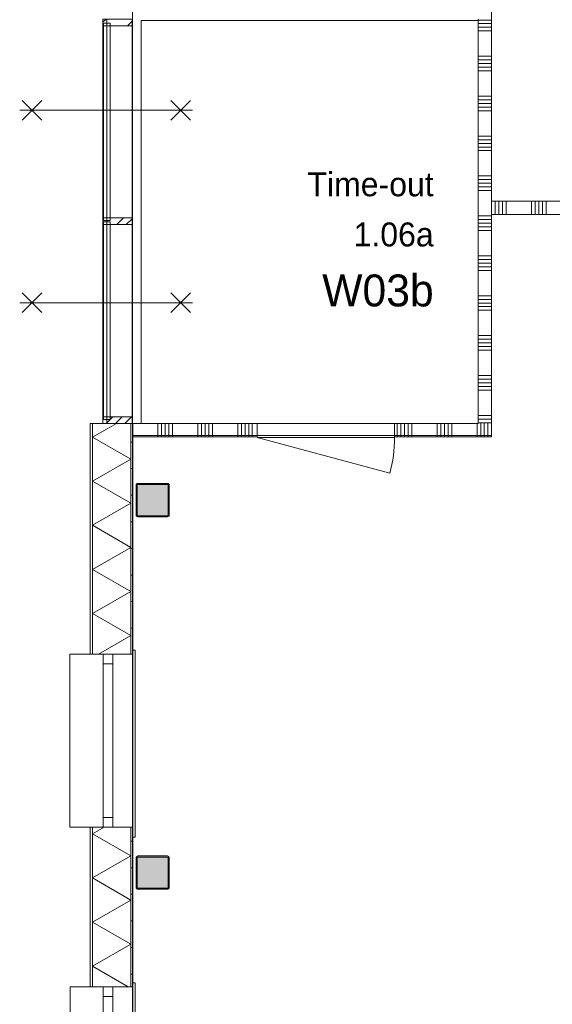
# Model space of a CAD drawing. Header units: millimetres. Extents: x -850 to 154668, y -25041 to 71030.
# Tile 75 of 211: x -850 to 3157, y 35173 to 42575. Entities that reach past the tile are written whole.
import ezdxf
from ezdxf.enums import TextEntityAlignment as Align

# ---------------------------------------------------------------- set-up
doc = ezdxf.new("R2010")
doc.units = ezdxf.units.MM
doc.header["$MEASUREMENT"] = 0
doc.linetypes.add('B0703', pattern=[468.700004, 312.5, -156.200004])
doc.linetypes.add('Wipeout_Contour', pattern=[1000, 0, -1000])
for name, color, linetype in [('New_21 Buitenwanden', 7, 'Continuous'), ('New_21 Buitenwanden Doorsnede-arcering', 7, 'Continuous'), ('New_21 Buitenwanden Laagscheidingslijnen', 7, 'Continuous'), ('New_21 Buitenwanden Ramen', 7, 'Continuous'), ('New_21 Vliesgevels', 7, 'Continuous'), ('New_21 Vliesgevels Afdek-arcering', 7, 'Continuous'), ('New_21 Vliesgevels Doorsnede-arcering', 7, 'Continuous'), ('New_22 NC Binnenwanden', 7, 'Continuous'), ('New_22 NC Binnenwanden Deuren', 7, 'Continuous'), ('New_22 NC Binnenwanden Doorsnede-arcering', 7, 'Continuous'), ('New_22 NC Binnenwanden Laagscheidingslijnen', 7, 'Continuous'), ('New_23 Vloeren', 7, 'Continuous'), ('New_Z Ruimtefuncties', 7, 'Continuous'), ('New_Z Ruimtefuncties Zone omranding', 7, 'Continuous'), ('New_Z Ruimtefuncties Zone tekst', 7, 'Continuous'), ('S-COLS-____-OTLN.RVT S', 7, 'Continuous'), ('S-COLS-____-OTLN.RVT S 2D arcering', 7, 'Continuous')]:
    doc.layers.add(name, color=color, linetype=linetype)
doc.styles.add('GENERATED_STYLE_1', font='txt')
doc.styles.add('GENERATED_STYLE_2', font='txt')
pattern_1 = [(45, (0, 0), (-176.7767, 176.7767), []), (45, (-35.36, 35.36), (-176.7767, 176.7767), []), (45, (-70.7, 70.7), (-176.7767, 176.7767), [])]
pattern_2 = [(1e-14, (0, 0), (0, 200), [])]

# ---------------------------------------------------------------- blocks, each defined once
blk = doc.blocks.new('Slab_3_2', base_point=(0, 51154.6))
at = {"layer": 'New_23 Vloeren', "color": 1, "linetype": 'Continuous', "lineweight": 0, "flags": 128}
blk.add_lwpolyline([(2, 17060), (-0.3, 51154.6), (0, 51154.6), (0, 66760), (25600, 66760), (25600, 49879.9), (31400.4, 49880)], dxfattribs=at)
blk = doc.blocks.new('Curtain Wall_103_2')
at = {"layer": 'New_21 Vliesgevels', "color": 1, "linetype": 'Continuous', "lineweight": 0}
for p, q in [((-4, 42580), (-224, 42580)), ((-4, 39540), (-224, 39540))]:
    blk.add_line(p, q, dxfattribs=at)
at = {"layer": 'New_21 Vliesgevels', "color": 9, "linetype": 'B0703', "lineweight": 0, "flags": 128}
for points in [[(-224, 42580), (-224, 42530)], [(-4, 42580), (-224, 42580)], [(-4, 42530), (-4, 42580)], [(-224, 42530), (-219, 42530)], [(-219, 42550), (-169, 42550)], [(-219, 42530), (-219, 42550)], [(-169, 42550), (-169, 42530)], [(-169, 42530), (-4, 42530)], [(-219, 41085), (-224, 41085)], [(-224, 41085), (-224, 41035)], [(-219, 41065), (-219, 41085)], [(-4, 41085), (-169, 41085)], [(-169, 41085), (-169, 41065)], [(-4, 41035), (-4, 41085)], [(-224, 41035), (-219, 41035)], [(-169, 41065), (-219, 41065)], [(-219, 41035), (-219, 41055)], [(-219, 41055), (-169, 41055)], [(-169, 41055), (-169, 41035)], [(-169, 41035), (-4, 41035)], [(-219, 39590), (-224, 39590)], [(-224, 39590), (-224, 39540)], [(-224, 39540), (-4, 39540)], [(-219, 39570), (-219, 39590)], [(-169, 39570), (-219, 39570)], [(-4, 39590), (-169, 39590)], [(-169, 39590), (-169, 39570)], [(-4, 39540), (-4, 39590)]]:
    blk.add_lwpolyline(points, dxfattribs=at)
at = {"color": 254, "linetype": 'Wipeout_Contour', "lineweight": 0, "ltscale": 167230.683789}
blk.add_wipeout([(-169, 41085), (-4, 41085), (-4, 42530), (-169, 42530)], dxfattribs=at).dxf.layer = 'New_21 Vliesgevels Afdek-arcering'
at = {"color": 254, "linetype": 'Wipeout_Contour', "lineweight": 0, "ltscale": 161250.709167}
blk.add_wipeout([(-169, 39590), (-4, 39590), (-4, 41035), (-169, 41035)], dxfattribs=at).dxf.layer = 'New_21 Vliesgevels Afdek-arcering'
at = {"layer": 'New_21 Vliesgevels', "color": 1, "linetype": 'Continuous', "lineweight": 0}
for p, q in [((-4, 42580), (-4, 42530)), ((-4, 41085), (-4, 41035)), ((-4, 39590), (-4, 39540))]:
    blk.add_line(p, q, dxfattribs=at)
at = {"layer": 'New_21 Vliesgevels', "color": 1, "linetype": 'Continuous', "lineweight": 0, "flags": 128}
for points in [[(-4, 41085), (-4, 42530)], [(-4, 39590), (-4, 41035)]]:
    blk.add_lwpolyline(points, dxfattribs=at)
at = {"color": 254, "linetype": 'Wipeout_Contour', "lineweight": 0, "ltscale": 167231.831006}
blk.add_wipeout([(-169, 41085), (-169, 42530), (-219, 42530), (-219, 41085)], dxfattribs=at).dxf.layer = 'New_21 Vliesgevels Afdek-arcering'
at = {"color": 254, "linetype": 'Wipeout_Contour', "lineweight": 0, "ltscale": 161251.898959}
blk.add_wipeout([(-169, 39590), (-169, 41035), (-219, 41035), (-219, 39590)], dxfattribs=at).dxf.layer = 'New_21 Vliesgevels Afdek-arcering'
at = {"layer": 'New_21 Vliesgevels', "color": 1, "linetype": 'Continuous', "lineweight": 0}
for p, q in [((-169, 42550), (-169, 42530)), ((-4, 42530), (-169, 42530)), ((-169, 41085), (-169, 41065)), ((-4, 41085), (-169, 41085)), ((-169, 41055), (-169, 41035)), ((-4, 41035), (-169, 41035)), ((-169, 39590), (-169, 39570)), ((-4, 39590), (-169, 39590))]:
    blk.add_line(p, q, dxfattribs=at)
at = {"layer": 'New_21 Vliesgevels', "color": 1, "linetype": 'Continuous', "lineweight": 0, "flags": 128}
for points in [[(-169, 42530), (-169, 41085)], [(-169, 41035), (-169, 39590)]]:
    blk.add_lwpolyline(points, dxfattribs=at)
at = {"color": 254, "linetype": 'Wipeout_Contour', "lineweight": 0, "ltscale": 167232.348183}
blk.add_wipeout([(-219, 42530), (-224, 42530), (-224, 41085), (-219, 41085)], dxfattribs=at).dxf.layer = 'New_21 Vliesgevels Afdek-arcering'
at = {"color": 254, "linetype": 'Wipeout_Contour', "lineweight": 0, "ltscale": 161252.435329}
blk.add_wipeout([(-219, 41035), (-224, 41035), (-224, 39590), (-219, 39590)], dxfattribs=at).dxf.layer = 'New_21 Vliesgevels Afdek-arcering'
at = {"layer": 'New_21 Vliesgevels Doorsnede-arcering', "linetype": 'Continuous', "lineweight": 0, "true_color": 0x000000}
h = blk.add_hatch(dxfattribs=at)
h.set_pattern_fill('505_Aluminium_0002', color=18, style=0, pattern_type=2)
h.set_pattern_definition(pattern_1)
h.paths.add_polyline_path([(-169, 42550), (-169, 42530), (-4, 42530), (-4, 42580), (-224, 42580), (-224, 42530), (-219, 42530), (-219, 42550)])
h = blk.add_hatch(dxfattribs=at)
h.set_pattern_fill('505_Aluminium_0002', color=18, style=0, pattern_type=2)
h.set_pattern_definition(pattern_1)
h.paths.add_polyline_path([(-169, 41055), (-169, 41035), (-4, 41035), (-4, 41085), (-169, 41085), (-169, 41065), (-219, 41065), (-219, 41085), (-224, 41085), (-224, 41035), (-219, 41035), (-219, 41055)])
h = blk.add_hatch(dxfattribs=at)
h.set_pattern_fill('505_Aluminium_0002', color=18, style=0, pattern_type=2)
h.set_pattern_definition(pattern_1)
h.paths.add_polyline_path([(-169, 39570), (-219, 39570), (-219, 39590), (-224, 39590), (-224, 39540), (-4, 39540), (-4, 39590), (-169, 39590)])
at = {"layer": 'New_21 Vliesgevels', "color": 1, "linetype": 'Continuous', "lineweight": 0}
for p, q in [((-224, 42580), (-224, 42530)), ((-194, 42580), (-194, 41060)), ((-219, 42530), (-224, 42530)), ((-219, 42550), (-219, 42530)), ((-169, 42550), (-219, 42550)), ((-224, 41085), (-224, 41035)), ((-219, 41085), (-224, 41085)), ((-219, 41085), (-219, 41065)), ((-219, 41035), (-224, 41035)), ((-169, 41065), (-219, 41065)), ((-219, 41055), (-219, 41035)), ((-169, 41055), (-219, 41055)), ((-194, 41060), (-194, 39540)), ((-224, 39590), (-224, 39540)), ((-219, 39590), (-224, 39590)), ((-219, 39590), (-219, 39570)), ((-169, 39570), (-219, 39570))]:
    blk.add_line(p, q, dxfattribs=at)
at = {"layer": 'New_21 Vliesgevels', "color": 1, "linetype": 'Continuous', "lineweight": 0, "flags": 128}
for points in [[(-224, 41085), (-224, 42530)], [(-169, 42530), (-219, 42530)], [(-219, 42530), (-219, 41085)], [(-194, 42550), (-194, 42530)], [(-219, 41085), (-169, 41085)], [(-194, 41085), (-194, 41065)], [(-224, 39590), (-224, 41035)], [(-169, 41035), (-219, 41035)], [(-219, 41035), (-219, 39590)], [(-194, 41055), (-194, 41035)], [(-219, 39590), (-169, 39590)], [(-194, 39590), (-194, 39570)]]:
    blk.add_lwpolyline(points, dxfattribs=at)
blk = doc.blocks.new('*X824')
at = {"layer": 'New_21 Buitenwanden Doorsnede-arcering', "linetype": 'Continuous', "lineweight": 0, "true_color": 0xe9ebeb}
for points in [[(-302.2, 39450), (-302.1, 39450), (-302.1, 39534.3), (-302.2, 39534.4)], [(-302.2, 39150), (-302.1, 39150), (-302.1, 39300), (-302.2, 39300)], [(-302.2, 38850), (-302.1, 38850), (-302.1, 39000), (-302.2, 39000)], [(-302.2, 38550), (-302.1, 38550), (-302.1, 38700), (-302.2, 38700)], [(-302.2, 38250), (-302.1, 38250), (-302.1, 38400), (-302.2, 38400)], [(-302.2, 37950), (-302.1, 37950), (-302.1, 38100), (-302.2, 38100)]]:
    blk.add_hatch(color=254, dxfattribs=at).paths.add_polyline_path(points)
blk = doc.blocks.new('*X825')
at = {"layer": 'New_21 Buitenwanden Doorsnede-arcering', "linetype": 'Continuous', "lineweight": 0, "true_color": 0xe9ebeb}
for points in [[(-302.2, 36450), (-302.1, 36450), (-302.1, 36505), (-302.2, 36505)], [(-302.2, 36150), (-302.1, 36150), (-302.1, 36300), (-302.2, 36300)], [(-302.2, 35850), (-302.1, 35850), (-302.1, 36000), (-302.2, 36000)], [(-302.2, 35550), (-302.1, 35550), (-302.1, 35700), (-302.2, 35700)], [(-302.2, 35305.1), (-302.1, 35305.1), (-302.1, 35400), (-302.2, 35400)]]:
    blk.add_hatch(color=254, dxfattribs=at).paths.add_polyline_path(points)
blk = doc.blocks.new('*X834')
at = {"layer": 'New_21 Buitenwanden Doorsnede-arcering', "linetype": 'Continuous', "lineweight": 0, "true_color": 0xe9ebeb}
for points in [[(-15.1, 36450), (-15, 36450), (-15, 36505), (-15.1, 36505)], [(-15.1, 36150), (-15, 36150), (-15, 36300), (-15.1, 36300)], [(-15.1, 35850), (-15, 35850), (-15, 36000), (-15.1, 36000)], [(-15.1, 35550), (-15, 35550), (-15, 35700), (-15.1, 35700)], [(-15.1, 35305.1), (-15, 35305.1), (-15, 35400), (-15.1, 35400)]]:
    blk.add_hatch(color=254, dxfattribs=at).paths.add_polyline_path(points)
blk = doc.blocks.new('*X835')
at = {"layer": 'New_21 Buitenwanden Doorsnede-arcering', "linetype": 'Continuous', "lineweight": 0, "true_color": 0xe9ebeb}
for points in [[(-15.1, 39150), (-15, 39150), (-15, 39300), (-15.1, 39300)], [(-15.1, 38850), (-15, 38850), (-15, 39000), (-15.1, 39000)], [(-15.1, 38550), (-15, 38550), (-15, 38700), (-15.1, 38700)], [(-15.1, 38250), (-15, 38250), (-15, 38400), (-15.1, 38400)], [(-15.1, 37950), (-15, 37950), (-15, 38100), (-15.1, 38100)]]:
    blk.add_hatch(color=254, dxfattribs=at).paths.add_polyline_path(points)
blk = doc.blocks.new('*X839')
at = {"layer": 'New_21 Buitenwanden Doorsnede-arcering', "color": 254, "linetype": 'Continuous', "lineweight": 0, "true_color": 0xe9ebeb}
for p, q in [((-302.1, 39436.5), (-192.1, 39500)), ((-302.1, 39436.5), (-15.1, 39270.8)), ((-302.1, 39105.1), (-15.1, 39270.8)), ((-302.1, 39105.1), (-15.1, 38939.4)), ((-302.1, 38773.7), (-15.1, 38939.4)), ((-302.1, 38773.7), (-15.1, 38608)), ((-302.1, 38442.3), (-15.1, 38608)), ((-302.1, 38442.3), (-15.1, 38276.6)), ((-302.1, 38110.9), (-15.1, 38276.6)), ((-302.1, 38110.9), (-15.1, 37945.2)), ((-257.9, 37805), (-15.1, 37945.2))]:
    blk.add_line(p, q, dxfattribs=at)
blk = doc.blocks.new('*X840')
at = {"layer": 'New_21 Buitenwanden Doorsnede-arcering', "color": 254, "linetype": 'Continuous', "lineweight": 0, "true_color": 0xe9ebeb}
for p, q in [((-302.1, 36453.9), (-213.6, 36505)), ((-302.1, 36453.9), (-15.1, 36288.2)), ((-302.1, 36122.5), (-15.1, 36288.2)), ((-302.1, 36122.5), (-15.1, 35956.8)), ((-302.1, 35791.1), (-15.1, 35956.8)), ((-302.1, 35791.1), (-15.1, 35625.4)), ((-302.1, 35459.7), (-15.1, 35625.4)), ((-302.1, 35459.7), (-34.3, 35305.1))]:
    blk.add_line(p, q, dxfattribs=at)
blk = doc.blocks.new('R1 22_7')
at = {"layer": 'New_21 Buitenwanden Ramen', "color": 1, "linetype": 'Continuous', "lineweight": 0}
for p, q in [((-725, 150.2), (-725, 168.2)), ((-725, 168.2), (680, 168.2)), ((-650, 150.2), (-680, 150.2)), ((-650, 150.2), (-680, 150.2)), ((-650, 135.2), (-650, 150.2)), ((-650, 135.2), (-650, 150.2)), ((650, 135.2), (650, 150.2)), ((650, 135.2), (650, 150.2)), ((650, 150.2), (680, 150.2)), ((650, 150.2), (680, 150.2)), ((680, 168.2), (680, 150.2)), ((-650, 0), (-650, 135.1)), ((-650, 0), (-650, 135.1)), ((650, 0), (650, 135.1)), ((650, 0), (650, 135.1)), ((-650, 0), (-577, 0)), ((-650, -72), (-650, 0)), ((-650, -72), (-650, 0)), ((-577, 0), (-577, -72)), ((-577, 0), (577, 0)), ((577, -72), (577, 0)), ((577, 0), (650, 0)), ((650, -72), (650, 0)), ((650, -72), (650, 0)), ((-577, -72), (-650, -72)), ((-650, -152), (-650, -72)), ((577, -72), (-577, -72)), ((650, -72), (577, -72)), ((650, -152), (650, -72)), ((-650, -170), (-650, -320)), ((650, -320), (650, -170)), ((-650, -320), (650, -320))]:
    blk.add_line(p, q, dxfattribs=at)
at = {"layer": 'New_21 Buitenwanden Ramen', "color": 9, "linetype": 'Continuous', "lineweight": 0}
for p, q in [((-650, 150.2), (650, 150.2)), ((-650, 135.1), (-650, 135.2)), ((-650, 135.1), (-650, 135.2)), ((650, 135.1), (650, 135.2)), ((650, 135.1), (650, 135.2)), ((-650, -170), (-650, -152)), ((650, -170), (650, -152))]:
    blk.add_line(p, q, dxfattribs=at)
blk = doc.blocks.new('R1 22_8')
at = {"layer": 'New_21 Buitenwanden Ramen', "color": 1, "linetype": 'Continuous', "lineweight": 0}
for p, q in [((-725, 150.2), (-725, 168.2)), ((-725, 168.2), (680, 168.2)), ((-650, 150.2), (-680, 150.2)), ((-650, 150.2), (-680, 150.2)), ((-650, 135.2), (-650, 150.2)), ((-650, 135.2), (-650, 150.2)), ((650, 135.2), (650, 150.2)), ((650, 135.2), (650, 150.2)), ((650, 150.2), (680, 150.2)), ((650, 150.2), (680, 150.2)), ((680, 168.2), (680, 150.2)), ((-650, 0), (-650, 135.1)), ((-650, 0), (-650, 135.1)), ((650, 0), (650, 135.1)), ((650, 0), (650, 135.1)), ((-650, 0), (-577, 0)), ((-650, -72), (-650, 0)), ((-650, -72), (-650, 0)), ((-577, 0), (-577, -72)), ((-577, 0), (577, 0)), ((577, -72), (577, 0)), ((577, 0), (650, 0)), ((650, -72), (650, 0)), ((650, -72), (650, 0)), ((-577, -72), (-650, -72)), ((-650, -152), (-650, -72)), ((577, -72), (-577, -72)), ((650, -72), (577, -72)), ((650, -152), (650, -72)), ((-650, -170), (-650, -322)), ((650, -322), (650, -170)), ((-650, -322), (650, -322))]:
    blk.add_line(p, q, dxfattribs=at)
at = {"layer": 'New_21 Buitenwanden Ramen', "color": 9, "linetype": 'Continuous', "lineweight": 0}
for p, q in [((-650, 150.2), (650, 150.2)), ((-650, 135.1), (-650, 135.2)), ((-650, 135.1), (-650, 135.2)), ((650, 135.1), (650, 135.2)), ((650, 135.1), (650, 135.2)), ((-650, -170), (-650, -152)), ((650, -170), (650, -152))]:
    blk.add_line(p, q, dxfattribs=at)
blk = doc.blocks.new('*X851')
at = {"layer": 'New_21 Buitenwanden Doorsnede-arcering', "linetype": 'Continuous', "lineweight": 0, "true_color": 0xe9ebeb}
blk.add_hatch(color=254, dxfattribs=at).paths.add_polyline_path([(-15.1, 39450), (-15, 39450), (-15, 39540), (-15.1, 39540)])
blk = doc.blocks.new('*X852')
at = {"layer": 'New_21 Buitenwanden Doorsnede-arcering', "color": 254, "linetype": 'Continuous', "lineweight": 0, "true_color": 0xe9ebeb}
blk.add_line((-192.1, 39500), (-122.8, 39540), dxfattribs=at)
blk = doc.blocks.new('*X853')
at = {"layer": 'New_21 Buitenwanden Doorsnede-arcering', "linetype": 'Continuous', "lineweight": 0, "true_color": 0xe9ebeb}
blk.add_hatch(color=254, dxfattribs=at).paths.add_polyline_path([(-302.2, 39534.4), (-302.1, 39534.3), (-302.1, 39540), (-302.2, 39540)])
blk = doc.blocks.new('Wall_149_2', base_point=(0, 17060))
at = {"layer": 'New_21 Buitenwanden Doorsnede-arcering', "linetype": 'Continuous', "lineweight": 0, "true_color": 0xe9ebeb}
h = blk.add_hatch(dxfattribs=at)
h.set_pattern_fill('930_Lijnen_vert_200_0002', color=254, style=0, pattern_type=2)
h.set_pattern_definition(pattern_2)
h.paths.add_polyline_path([(-15, 39540), (-15, 39444.7), (0, 39440), (0, 39540)])
h = blk.add_hatch(dxfattribs=at)
h.set_pattern_fill('930_Lijnen_vert_200_0002', color=254, style=0, pattern_type=2)
h.set_pattern_definition(pattern_2)
h.paths.add_polyline_path([(-15, 37805), (0, 37805), (0, 39440), (-15, 39444.7)])
h = blk.add_hatch(dxfattribs=at)
h.set_pattern_fill('930_Lijnen_vert_200_0002', color=254, style=0, pattern_type=2)
h.set_pattern_definition(pattern_2)
h.paths.add_polyline_path([(0, 36505), (-15, 36505), (-15, 35305.1), (0, 35305.1)])
at = {"layer": 'New_21 Buitenwanden', "color": 8, "linetype": 'Continuous', "lineweight": 0, "true_color": 0x778488}
for p, q in [((0, 37805), (0, 37835)), ((-320.2, 37805), (-302.2, 37805)), ((-302.2, 37805), (-222.2, 37805)), ((-222.2, 37805), (-150.2, 37805)), ((-150.2, 37805), (-15.1, 37805)), ((-15.1, 37805), (-15, 37805)), ((-15, 37805), (0, 37805)), ((-320.2, 36505), (-302.2, 36505)), ((-302.2, 36505), (-222.2, 36505)), ((-222.2, 36505), (-150.2, 36505)), ((-150.2, 36505), (-15.1, 36505)), ((-15.1, 36505), (-15, 36505)), ((-15, 36505), (0, 36505)), ((0, 36505), (0, 36475)), ((0, 35305.1), (0, 35335.1)), ((-320.2, 35305.1), (-302.2, 35305.1)), ((-302.2, 35305.1), (-222.2, 35305.1)), ((-222.2, 35305.1), (-150.2, 35305.1)), ((-150.2, 35305.1), (-15.1, 35305.1)), ((-15.1, 35305.1), (-15, 35305.1)), ((-15, 35305.1), (0, 35305.1))]:
    blk.add_line(p, q, dxfattribs=at)
at = {"layer": 'New_21 Buitenwanden', "color": 8, "linetype": 'Continuous', "lineweight": 0, "true_color": 0x778488, "flags": 128}
for points in [[(-320.2, 39540), (-320.2, 37805)], [(0, 37805), (0, 39440)], [(-320.2, 36505), (-320.2, 35305.1)], [(0, 35305.1), (0, 36505)]]:
    blk.add_lwpolyline(points, dxfattribs=at)
at = {"layer": 'New_21 Buitenwanden Laagscheidingslijnen', "color": 8, "linetype": 'Continuous', "lineweight": 0, "true_color": 0x778488}
for p, q in [((-302.2, 39534.4), (-302.2, 37805)), ((-302.1, 39534.3), (-302.1, 37805)), ((-15.1, 37805), (-15.1, 39444.7)), ((-15, 37805), (-15, 39444.7)), ((-302.2, 36505), (-302.2, 35305.1)), ((-302.1, 36505), (-302.1, 35305.1)), ((-15.1, 35305.1), (-15.1, 36505)), ((-15, 35305.1), (-15, 36505))]:
    blk.add_line(p, q, dxfattribs=at)
at = {"layer": 'New_22 NC Binnenwanden', "color": 8, "linetype": 'Continuous', "lineweight": 0, "true_color": 0x778488, "flags": 128}
for points in [[(-320.2, 39540), (-302.2, 39540)], [(-302.2, 39540), (-302.1, 39540)], [(-302.1, 39540), (-15.1, 39540)], [(-15.1, 39540), (-15, 39540)], [(-15, 39540), (0, 39540)]]:
    blk.add_lwpolyline(points, dxfattribs=at)
at = {"layer": 'New_22 NC Binnenwanden Laagscheidingslijnen', "color": 8, "linetype": 'Continuous', "lineweight": 0, "true_color": 0x778488}
for p, q in [((-302.2, 39534.4), (-302.2, 39540)), ((-302.1, 39534.3), (-302.1, 39540)), ((-15.1, 39444.7), (-15.1, 39540)), ((-15, 39444.7), (-15, 39540)), ((0, 39440), (0, 39540))]:
    blk.add_line(p, q, dxfattribs=at)
at = {"layer": 'New_21 Buitenwanden', "color": 8, "lineweight": 0, "true_color": 0x778488}
for name in ['*X853', '*X824', '*X852', '*X851', '*X839', '*X835', '*X825', '*X840', '*X834']:
    blk.add_blockref(name, (0, 0), dxfattribs=at)
at = {"layer": 'New_21 Buitenwanden Ramen', "color": 1, "linetype": 'Continuous', "lineweight": 0, "xscale": -1, "zscale": 1000, "rotation": 270.0000000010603}
for name, p in [('R1 22_8', (-150.2, 37155)), ('R1 22_7', (-150.2, 34655.1))]:
    blk.add_blockref(name, p, dxfattribs=at)
blk = doc.blocks.new('2D Brw 30 min 22 KM')
at = {"layer": 'New_21 Vliesgevels', "color": 9, "linetype": 'Continuous', "lineweight": 0}
for p, q in [((-652, 0), (648, 0)), ((-638, 74), (-490, -74)), ((-638, -74), (-490, 74)), ((630, 74), (482, -74)), ((630, -74), (482, 74))]:
    blk.add_line(p, q, dxfattribs=at)
blk = doc.blocks.new('Column 198[38]_2', base_point=(0.5, 3))
at = {"layer": 'S-COLS-____-OTLN.RVT S 2D arcering', "linetype": 'Continuous', "lineweight": 0, "true_color": 0x778488}
h = blk.add_hatch(color=8, dxfattribs=at)
h.paths.add_polyline_path([(25.5, 36051), (26.5, 36046), (29.3, 36041.8), (33.5, 36038.9), (38.5, 36038), (262.5, 36038), (267.5, 36038.9), (271.7, 36041.8), (274.5, 36046), (275.5, 36051), (275.5, 36275), (274.5, 36279.9), (271.7, 36284.1), (267.5, 36287), (262.5, 36288), (38.5, 36288), (33.5, 36287), (29.3, 36284.1), (26.5, 36279.9), (25.5, 36275)])
h.paths.add_polyline_path([(262.5, 36046), (38.5, 36046), (36.6, 36046.3), (35, 36047.4), (33.9, 36049), (33.5, 36051), (33.5, 36275), (33.9, 36276.9), (35, 36278.5), (36.6, 36279.6), (38.5, 36280), (262.5, 36280), (264.4, 36279.6), (266.1, 36278.5), (267.1, 36276.9), (267.5, 36275), (267.5, 36051), (267.1, 36049), (266.1, 36047.4), (264.4, 36046.3)], flags=0)
blk.add_hatch(color=8, dxfattribs=at).paths.add_polyline_path([(262.5, 36280), (38.5, 36280), (36.6, 36279.6), (35, 36278.5), (33.9, 36276.9), (33.5, 36275), (33.5, 36051), (33.9, 36049), (35, 36047.4), (36.6, 36046.3), (38.5, 36046), (262.5, 36046), (264.4, 36046.3), (266.1, 36047.4), (267.1, 36049), (267.5, 36051), (267.5, 36275), (267.1, 36276.9), (266.1, 36278.5), (264.4, 36279.6)])
at = {"layer": 'S-COLS-____-OTLN.RVT S', "color": 1, "linetype": 'Continuous', "lineweight": 0}
for p, q in [((26.5, 36279.9), (25.5, 36275)), ((25.5, 36275), (25.5, 36051)), ((29.3, 36284.1), (26.5, 36279.9)), ((33.5, 36287), (29.3, 36284.1)), ((38.5, 36288), (33.5, 36287)), ((33.5, 36275), (33.9, 36276.9)), ((33.5, 36051), (33.5, 36275)), ((33.9, 36276.9), (35, 36278.5)), ((35, 36278.5), (36.6, 36279.6)), ((36.6, 36279.6), (38.5, 36280)), ((262.5, 36288), (38.5, 36288)), ((38.5, 36280), (262.5, 36280)), ((267.5, 36287), (262.5, 36288)), ((262.5, 36280), (264.4, 36279.6)), ((264.4, 36279.6), (266.1, 36278.5)), ((266.1, 36278.5), (267.1, 36276.9)), ((267.1, 36276.9), (267.5, 36275)), ((271.7, 36284.1), (267.5, 36287)), ((267.5, 36275), (267.5, 36051)), ((274.5, 36279.9), (271.7, 36284.1)), ((275.5, 36275), (274.5, 36279.9)), ((275.5, 36051), (275.5, 36275)), ((25.5, 36051), (26.5, 36046)), ((33.9, 36049), (33.5, 36051)), ((35, 36047.4), (33.9, 36049)), ((267.1, 36049), (266.1, 36047.4)), ((267.5, 36051), (267.1, 36049)), ((274.5, 36046), (275.5, 36051)), ((26.5, 36046), (29.3, 36041.8)), ((29.3, 36041.8), (33.5, 36038.9)), ((33.5, 36038.9), (38.5, 36038)), ((36.6, 36046.3), (35, 36047.4)), ((38.5, 36046), (36.6, 36046.3)), ((262.5, 36046), (38.5, 36046)), ((38.5, 36038), (262.5, 36038)), ((264.4, 36046.3), (262.5, 36046)), ((262.5, 36038), (267.5, 36038.9)), ((266.1, 36047.4), (264.4, 36046.3)), ((267.5, 36038.9), (271.7, 36041.8)), ((271.7, 36041.8), (274.5, 36046))]:
    blk.add_line(p, q, dxfattribs=at)
blk = doc.blocks.new('Column 308[147]_2', base_point=(0.5, 3))
at = {"layer": 'S-COLS-____-OTLN.RVT S 2D arcering', "linetype": 'Continuous', "lineweight": 0, "true_color": 0x778488}
h = blk.add_hatch(color=8, dxfattribs=at)
h.paths.add_polyline_path([(25.5, 38851), (26.5, 38846), (29.3, 38841.8), (33.5, 38838.9), (38.5, 38838), (262.5, 38838), (267.5, 38838.9), (271.7, 38841.8), (274.5, 38846), (275.5, 38851), (275.5, 39075), (274.5, 39079.9), (271.7, 39084.1), (267.5, 39087), (262.5, 39088), (38.5, 39088), (33.5, 39087), (29.3, 39084.1), (26.5, 39079.9), (25.5, 39075)])
h.paths.add_polyline_path([(262.5, 38846), (38.5, 38846), (36.6, 38846.3), (35, 38847.4), (33.9, 38849), (33.5, 38851), (33.5, 39075), (33.9, 39076.9), (35, 39078.5), (36.6, 39079.6), (38.5, 39080), (262.5, 39080), (264.4, 39079.6), (266.1, 39078.5), (267.1, 39076.9), (267.5, 39075), (267.5, 38851), (267.1, 38849), (266.1, 38847.4), (264.4, 38846.3)], flags=0)
blk.add_hatch(color=8, dxfattribs=at).paths.add_polyline_path([(262.5, 39080), (38.5, 39080), (36.6, 39079.6), (35, 39078.5), (33.9, 39076.9), (33.5, 39075), (33.5, 38851), (33.9, 38849), (35, 38847.4), (36.6, 38846.3), (38.5, 38846), (262.5, 38846), (264.4, 38846.3), (266.1, 38847.4), (267.1, 38849), (267.5, 38851), (267.5, 39075), (267.1, 39076.9), (266.1, 39078.5), (264.4, 39079.6)])
at = {"layer": 'S-COLS-____-OTLN.RVT S', "color": 1, "linetype": 'Continuous', "lineweight": 0}
for p, q in [((29.3, 39084.1), (26.5, 39079.9)), ((33.5, 39087), (29.3, 39084.1)), ((38.5, 39088), (33.5, 39087)), ((262.5, 39088), (38.5, 39088)), ((267.5, 39087), (262.5, 39088)), ((271.7, 39084.1), (267.5, 39087)), ((274.5, 39079.9), (271.7, 39084.1)), ((26.5, 39079.9), (25.5, 39075)), ((25.5, 39075), (25.5, 38851)), ((33.5, 39075), (33.9, 39076.9)), ((33.5, 38851), (33.5, 39075)), ((33.9, 39076.9), (35, 39078.5)), ((35, 39078.5), (36.6, 39079.6)), ((36.6, 39079.6), (38.5, 39080)), ((38.5, 39080), (262.5, 39080)), ((262.5, 39080), (264.4, 39079.6)), ((264.4, 39079.6), (266.1, 39078.5)), ((266.1, 39078.5), (267.1, 39076.9)), ((267.1, 39076.9), (267.5, 39075)), ((267.5, 39075), (267.5, 38851)), ((275.5, 39075), (274.5, 39079.9)), ((275.5, 38851), (275.5, 39075)), ((25.5, 38851), (26.5, 38846)), ((26.5, 38846), (29.3, 38841.8)), ((29.3, 38841.8), (33.5, 38838.9)), ((33.9, 38849), (33.5, 38851)), ((33.5, 38838.9), (38.5, 38838)), ((35, 38847.4), (33.9, 38849)), ((36.6, 38846.3), (35, 38847.4)), ((38.5, 38846), (36.6, 38846.3)), ((262.5, 38846), (38.5, 38846)), ((38.5, 38838), (262.5, 38838)), ((264.4, 38846.3), (262.5, 38846)), ((262.5, 38838), (267.5, 38838.9)), ((266.1, 38847.4), (264.4, 38846.3)), ((267.1, 38849), (266.1, 38847.4)), ((267.5, 38851), (267.1, 38849)), ((267.5, 38838.9), (271.7, 38841.8)), ((271.7, 38841.8), (274.5, 38846)), ((274.5, 38846), (275.5, 38851))]:
    blk.add_line(p, q, dxfattribs=at)
blk = doc.blocks.new('*X2466')
at = {"layer": 'New_22 NC Binnenwanden Doorsnede-arcering', "color": 254, "linetype": 'Continuous', "lineweight": 0, "true_color": 0xe9ebeb}
for p, q in [((2617.7, 39440), (2617.7, 39522.3)), ((2645.1, 39440), (2645.1, 39494.9)), ((2672.6, 39440), (2672.6, 39467.4))]:
    blk.add_line(p, q, dxfattribs=at)
blk = doc.blocks.new('*X2467')
at = {"layer": 'New_22 NC Binnenwanden Doorsnede-arcering', "color": 254, "linetype": 'Continuous', "lineweight": 0, "true_color": 0xe9ebeb}
for p, q in [((190.3, 39440), (190.3, 39540)), ((217.7, 39440), (217.7, 39540)), ((245.1, 39440), (245.1, 39540)), ((272.6, 39440), (272.6, 39540)), ((300, 39440), (300, 39540)), ((490.3, 39440), (490.3, 39540)), ((517.7, 39440), (517.7, 39540)), ((545.1, 39440), (545.1, 39540)), ((572.6, 39440), (572.6, 39540)), ((600, 39440), (600, 39540)), ((790.3, 39440), (790.3, 39540)), ((817.7, 39440), (817.7, 39540)), ((845.1, 39440), (845.1, 39540)), ((872.6, 39440), (872.6, 39540)), ((900, 39440), (900, 39540))]:
    blk.add_line(p, q, dxfattribs=at)
blk = doc.blocks.new('*X2468')
at = {"layer": 'New_22 NC Binnenwanden Doorsnede-arcering', "color": 254, "linetype": 'Continuous', "lineweight": 0, "true_color": 0xe9ebeb}
for p, q in [((1990.3, 39440), (1990.3, 39540)), ((2017.7, 39440), (2017.7, 39540)), ((2045.1, 39440), (2045.1, 39540)), ((2072.6, 39440), (2072.6, 39540)), ((2100, 39440), (2100, 39540)), ((2290.3, 39440), (2290.3, 39540)), ((2317.7, 39440), (2317.7, 39540)), ((2345.1, 39440), (2345.1, 39540)), ((2372.6, 39440), (2372.6, 39540)), ((2400, 39440), (2400, 39540)), ((2590.3, 39440), (2590.3, 39540))]:
    blk.add_line(p, q, dxfattribs=at)
blk = doc.blocks.new('D1 22_9')
at = {"layer": 'New_22 NC Binnenwanden Deuren', "color": 1, "linetype": 'Continuous', "lineweight": 0}
for q in [(-481.8, 267.6), (-517, 0)]:
    blk.add_line((517, 0), q, dxfattribs=at)
at = {"layer": 'New_22 NC Binnenwanden Deuren', "color": 7, "linetype": 'Continuous', "lineweight": 0}
for p, q in [((-517, -7), (-517, -107)), ((-517, -7), (-517, -107)), ((517, -7), (517, -107)), ((517, -7), (517, -107))]:
    blk.add_line(p, q, dxfattribs=at)
at = {"layer": 'New_22 NC Binnenwanden Deuren', "color": 1, "linetype": 'Continuous', "lineweight": 0}
blk.add_arc((517, 0), 1034, 165, 180, dxfattribs=at)
blk = doc.blocks.new('*X2470')
at = {"layer": 'New_22 NC Binnenwanden Doorsnede-arcering', "color": 254, "linetype": 'Continuous', "lineweight": 0, "true_color": 0xe9ebeb}
for p, q in [((2617.7, 39522.3), (2617.7, 39540)), ((2645.1, 39494.9), (2645.1, 39540)), ((2672.6, 39467.4), (2672.6, 39540)), ((2700, 39440), (2700, 39540))]:
    blk.add_line(p, q, dxfattribs=at)
blk = doc.blocks.new('Wall_482_2', base_point=(0, 39540))
at = {"layer": 'New_22 NC Binnenwanden', "color": 8, "linetype": 'Continuous', "lineweight": 0, "true_color": 0x778488}
for p, q in [((936, 39440), (936, 39540)), ((1970, 39440), (1970, 39540))]:
    blk.add_line(p, q, dxfattribs=at)
at = {"layer": 'New_22 NC Binnenwanden', "color": 8, "linetype": 'Continuous', "lineweight": 0, "true_color": 0x778488, "flags": 128}
for points in [[(936, 39540), (0, 39540)], [(2600, 39540), (1970, 39540)], [(2700, 39440), (2700, 39540)], [(0, 39440), (936, 39440)], [(1970, 39440), (2700, 39440)]]:
    blk.add_lwpolyline(points, dxfattribs=at)
at = {"layer": 'New_22 NC Binnenwanden Laagscheidingslijnen', "color": 8, "linetype": 'Continuous', "lineweight": 0, "true_color": 0x778488}
blk.add_line((0, 39440), (0, 39540), dxfattribs=at)
at = {"layer": 'New_22 NC Binnenwanden', "color": 8, "lineweight": 0, "true_color": 0x778488}
for name in ['*X2467', '*X2468', '*X2470', '*X2466']:
    blk.add_blockref(name, (0, 0), dxfattribs=at)
at = {"layer": 'New_22 NC Binnenwanden Deuren', "color": 1, "linetype": 'Continuous', "lineweight": 0, "zscale": 1000, "rotation": 180}
blk.add_blockref('D1 22_9', (1453, 39433), dxfattribs=at)
blk = doc.blocks.new('*X2478')
at = {"layer": 'New_22 NC Binnenwanden Doorsnede-arcering', "color": 254, "linetype": 'Continuous', "lineweight": 0, "true_color": 0xe9ebeb}
for p, q in [((2700, 42572.6), (2600, 42572.6)), ((2700, 42545.1), (2600, 42545.1)), ((2700, 42517.7), (2600, 42517.7)), ((2700, 42490.3), (2600, 42490.3)), ((2700, 42300), (2600, 42300)), ((2700, 42272.6), (2600, 42272.6)), ((2700, 42245.1), (2600, 42245.1)), ((2700, 42217.7), (2600, 42217.7)), ((2700, 42190.3), (2600, 42190.3)), ((2700, 42000), (2600, 42000)), ((2700, 41972.6), (2600, 41972.6)), ((2700, 41945.1), (2600, 41945.1)), ((2700, 41917.7), (2600, 41917.7)), ((2700, 41890.3), (2600, 41890.3)), ((2700, 41700), (2600, 41700)), ((2700, 41672.6), (2600, 41672.6)), ((2700, 41645.1), (2600, 41645.1)), ((2700, 41617.7), (2600, 41617.7)), ((2700, 41590.3), (2600, 41590.3)), ((2700, 41400), (2600, 41400)), ((2700, 41372.6), (2600, 41372.6)), ((2700, 41345.1), (2600, 41345.1)), ((2700, 41317.7), (2600, 41317.7)), ((2700, 41290.3), (2600, 41290.3)), ((2700, 41100), (2600, 41100)), ((2700, 41072.6), (2600, 41072.6)), ((2700, 41045.1), (2600, 41045.1)), ((2700, 41017.7), (2600, 41017.7)), ((2700, 40990.3), (2600, 40990.3)), ((2700, 40800), (2600, 40800)), ((2700, 40772.6), (2600, 40772.6)), ((2700, 40745.1), (2600, 40745.1)), ((2700, 40717.7), (2600, 40717.7)), ((2700, 40690.3), (2600, 40690.3)), ((2700, 40500), (2600, 40500)), ((2700, 40472.6), (2600, 40472.6)), ((2700, 40445.1), (2600, 40445.1)), ((2700, 40417.7), (2600, 40417.7)), ((2700, 40390.3), (2600, 40390.3)), ((2700, 40200), (2600, 40200)), ((2700, 40172.6), (2600, 40172.6)), ((2700, 40145.1), (2600, 40145.1)), ((2700, 40117.7), (2600, 40117.7)), ((2700, 40090.3), (2600, 40090.3)), ((2700, 39900), (2600, 39900)), ((2700, 39872.6), (2600, 39872.6)), ((2700, 39845.1), (2600, 39845.1)), ((2700, 39817.7), (2600, 39817.7)), ((2700, 39790.3), (2600, 39790.3)), ((2700, 39600), (2600, 39600)), ((2700, 39572.6), (2600, 39572.6)), ((2700, 39545.1), (2600, 39545.1))]:
    blk.add_line(p, q, dxfattribs=at)
blk = doc.blocks.new('Wall_484_2', base_point=(2600, 39540))
at = {"layer": 'New_22 NC Binnenwanden', "color": 8, "linetype": 'Continuous', "lineweight": 0, "true_color": 0x778488, "flags": 128}
for points in [[(2600, 42580), (2600, 39540)], [(2700, 39540), (2700, 42580)]]:
    blk.add_lwpolyline(points, dxfattribs=at)
at = {"layer": 'New_22 NC Binnenwanden', "color": 8, "lineweight": 0, "true_color": 0x778488}
blk.add_blockref('*X2478', (0, 0), dxfattribs=at)
blk = doc.blocks.new('Time-out_1.06a_89_2', base_point=(1782, 40902.9))
at = {"layer": 'New_Z Ruimtefuncties Zone tekst', "color": 2, "lineweight": 0}
for tag, height, style, p in [('DUMMY_938', 180, 'GENERATED_STYLE_1', (2264.2, 41468.6)), ('ROOM_NAME', 180, 'GENERATED_STYLE_1', (2264.2, 41427.5)), ('DUMMY_939', 180, 'GENERATED_STYLE_1', (2264.2, 41091.5)), ('ROOM_NUMBER', 180, 'GENERATED_STYLE_1', (2264.2, 41050.4)), ('stWallCovering', 240, 'GENERATED_STYLE_2', (2264.2, 40659.5))]:
    blk.add_attdef(tag, text='', height=height, dxfattribs=dict(at, style=style)).set_placement(p, align=Align.TOP_RIGHT)
at = {"layer": 'New_Z Ruimtefuncties Zone tekst', "color": 2, "lineweight": 0, "style": 'GENERATED_STYLE_2'}
blk.add_attdef('DUMMY_940', text='', height=240, dxfattribs=at).set_placement((1299.8, 40714.4), align=Align.TOP_LEFT)
blk = doc.blocks.new('*X2981')
at = {"layer": 'New_22 NC Binnenwanden Doorsnede-arcering', "color": 254, "linetype": 'Continuous', "lineweight": 0, "true_color": 0xe9ebeb}
for p, q in [((2700, 41210), (2700, 41110)), ((2727.4, 41210), (2727.4, 41110)), ((2754.9, 41210), (2754.9, 41110)), ((2782.3, 41210), (2782.3, 41110)), ((2809.7, 41210), (2809.7, 41110)), ((3000, 41210), (3000, 41110)), ((3027.4, 41210), (3027.4, 41110)), ((3054.9, 41210), (3054.9, 41110)), ((3082.3, 41210), (3082.3, 41110)), ((3109.7, 41210), (3109.7, 41110)), ((3300, 41210), (3300, 41110)), ((3327.4, 41210), (3327.4, 41110)), ((3354.9, 41210), (3354.9, 41110)), ((3382.3, 41210), (3382.3, 41110)), ((3409.7, 41210), (3409.7, 41110)), ((3600, 41210), (3600, 41110)), ((3627.4, 41210), (3627.4, 41110)), ((3654.9, 41210), (3654.9, 41110)), ((3682.3, 41210), (3682.3, 41110)), ((3709.7, 41210), (3709.7, 41110)), ((3900, 41210), (3900, 41110)), ((3927.4, 41210), (3927.4, 41110)), ((3954.9, 41210), (3954.9, 41110)), ((3982.3, 41210), (3982.3, 41110)), ((4009.7, 41210), (4009.7, 41110)), ((4200, 41210), (4200, 41110)), ((4227.4, 41210), (4227.4, 41110)), ((4254.9, 41210), (4254.9, 41110)), ((4282.3, 41210), (4282.3, 41110)), ((4309.7, 41210), (4309.7, 41110)), ((4500, 41210), (4500, 41110)), ((4527.4, 41210), (4527.4, 41110)), ((4554.9, 41210), (4554.9, 41110)), ((4582.3, 41210), (4582.3, 41110)), ((4609.7, 41210), (4609.7, 41110)), ((4800, 41210), (4800, 41110)), ((4827.4, 41210), (4827.4, 41110)), ((4854.9, 41210), (4854.9, 41110)), ((4882.3, 41210), (4882.3, 41110)), ((4909.7, 41210), (4909.7, 41110)), ((5100, 41210), (5100, 41110)), ((5127.4, 41210), (5127.4, 41110)), ((5154.9, 41210), (5154.9, 41110)), ((5182.3, 41210), (5182.3, 41110)), ((5209.7, 41210), (5209.7, 41110)), ((5400, 41210), (5400, 41110)), ((5427.4, 41210), (5427.4, 41110)), ((5454.9, 41210), (5454.9, 41110)), ((5482.3, 41210), (5482.3, 41110)), ((5509.7, 41210), (5509.7, 41110)), ((5700, 41210), (5700, 41110)), ((5727.4, 41210), (5727.4, 41110)), ((5754.9, 41210), (5754.9, 41110)), ((5782.3, 41210), (5782.3, 41110)), ((5809.7, 41210), (5809.7, 41110)), ((6000, 41210), (6000, 41110)), ((6027.4, 41210), (6027.4, 41110)), ((6054.9, 41210), (6054.9, 41110)), ((6082.3, 41210), (6082.3, 41110)), ((6109.7, 41210), (6109.7, 41110)), ((6300, 41210), (6300, 41110)), ((6327.4, 41210), (6327.4, 41110)), ((6354.9, 41210), (6354.9, 41110)), ((6382.3, 41210), (6382.3, 41110)), ((6409.7, 41210), (6409.7, 41110)), ((6600, 41210), (6600, 41110)), ((6627.4, 41210), (6627.4, 41110)), ((6654.9, 41210), (6654.9, 41110)), ((6682.3, 41210), (6682.3, 41110)), ((6709.7, 41210), (6709.7, 41110)), ((6900, 41210), (6900, 41110)), ((6927.4, 41210), (6927.4, 41110)), ((6954.9, 41210), (6954.9, 41110)), ((6982.3, 41210), (6982.3, 41110)), ((7009.7, 41210), (7009.7, 41110)), ((7200, 41210), (7200, 41110)), ((7227.4, 41210), (7227.4, 41110)), ((7254.9, 41210), (7254.9, 41110)), ((7282.3, 41210), (7282.3, 41110)), ((7309.7, 41210), (7309.7, 41110)), ((7500, 41210), (7500, 41110)), ((7527.4, 41210), (7527.4, 41110)), ((7554.9, 41210), (7554.9, 41110)), ((7582.3, 41210), (7582.3, 41110)), ((7609.7, 41210), (7609.7, 41110)), ((7800, 41210), (7800, 41110)), ((7827.4, 41210), (7827.4, 41110)), ((7854.9, 41210), (7854.9, 41110)), ((7882.3, 41210), (7882.3, 41110)), ((7909.7, 41210), (7909.7, 41110)), ((8100, 41210), (8100, 41110)), ((8127.4, 41210), (8127.4, 41110)), ((8154.9, 41210), (8154.9, 41110)), ((8182.3, 41210), (8182.3, 41110)), ((8209.7, 41210), (8209.7, 41110)), ((8400, 41210), (8400, 41110)), ((8427.4, 41210), (8427.4, 41110)), ((8454.9, 41210), (8454.9, 41110)), ((8482.3, 41210), (8482.3, 41110)), ((8509.7, 41210), (8509.7, 41110)), ((8700, 41210), (8700, 41185)), ((8727.4, 41210), (8727.4, 41185)), ((8754.9, 41210), (8754.9, 41185)), ((8782.3, 41210), (8782.3, 41185)), ((8809.7, 41210), (8809.7, 41184.7))]:
    blk.add_line(p, q, dxfattribs=at)
blk = doc.blocks.new('*X2982')
at = {"layer": 'New_22 NC Binnenwanden Doorsnede-arcering', "color": 254, "linetype": 'Continuous', "lineweight": 0, "true_color": 0xe9ebeb}
for p, q in [((8700, 41177), (8700, 41110)), ((8727.4, 41177), (8727.4, 41110)), ((8754.9, 41177), (8754.9, 41110)), ((8782.3, 41177), (8782.3, 41110)), ((8809.7, 41176.7), (8809.7, 41110))]:
    blk.add_line(p, q, dxfattribs=at)
blk = doc.blocks.new('Wall_580_2', base_point=(2600, 41160))
at = {"layer": 'New_22 NC Binnenwanden', "color": 8, "linetype": 'Continuous', "lineweight": 0, "true_color": 0x778488, "flags": 128}
for points in [[(8850, 41210), (2700, 41210)], [(2700, 41110), (2700, 41210)], [(8850, 41110), (8850, 41210)], [(2700, 41110), (8575, 41110)], [(8583, 41110), (8817, 41110)], [(8825, 41110), (8850, 41110)]]:
    blk.add_lwpolyline(points, dxfattribs=at)
at = {"layer": 'New_22 NC Binnenwanden', "color": 8, "lineweight": 0, "true_color": 0x778488}
for name in ['*X2981', '*X2982']:
    blk.add_blockref(name, (0, 0), dxfattribs=at)

msp = doc.modelspace()

# ---------------------------------------------------------------- linework, layer by layer
at = {"layer": 'New_Z Ruimtefuncties Zone omranding', "color": 231, "linetype": 'Continuous', "lineweight": 0, "true_color": 0xf9acba, "flags": 128}
msp.add_lwpolyline([(63.8, 42569.8), (63.8, 39540), (2600, 39540), (2600, 42569.8)], close=True, dxfattribs=at)

# ---------------------------------------------------------------- block references
at = {"layer": 'New_22 NC Binnenwanden', "color": 8, "lineweight": 0, "true_color": 0x778488}
for name, p in [('Wall_484_2', (2600, 39540)), ('Wall_580_2', (2600, 41160))]:
    msp.add_blockref(name, p, dxfattribs=at)
at = {"layer": 'New_23 Vloeren', "color": 1, "linetype": 'Continuous', "lineweight": 0}
msp.add_blockref('Slab_3_2', (0, 51154.6), dxfattribs=at)
at = {"layer": 'New_Z Ruimtefuncties', "color": 2, "linetype": 'Continuous', "lineweight": 0}
msp.add_blockref('Time-out_1.06a_89_2', (1782, 40902.9), dxfattribs=at).add_auto_attribs({'ROOM_NAME': 'Time-out', 'ROOM_NUMBER': '1.06a', 'stWallCovering': 'W03b'})
at = {"layer": 'S-COLS-____-OTLN.RVT S', "color": 1, "linetype": 'Continuous', "lineweight": 0}
for name in ['Column 308[147]_2', 'Column 198[38]_2']:
    msp.add_blockref(name, (0.5, 3), dxfattribs=at)

# ---------------------------------------------------------------- next in the draw order: block references
at = {"layer": 'New_21 Vliesgevels', "linetype": 'Continuous', "lineweight": 0}
msp.add_blockref('Curtain Wall_103_2', (0, 0), dxfattribs=at)

# ---------------------------------------------------------------- next in the draw order: linework, layer by layer
at = {"layer": 'New_Z Ruimtefuncties Zone omranding', "color": 231, "linetype": 'Continuous', "lineweight": 0, "true_color": 0xf9acba, "flags": 128}
for points in [[(0, 42678.3), (2700, 42678.3), (2700, 41210), (8550.7, 41210), (8850, 41210), (8850, 47980), (4375, 47980), (4375, 48580), (0, 48580)], [(0, 36285), (0, 33810.1), (6105, 33810.1), (6105, 34685), (8850, 34685), (8850, 36035), (8850, 40935), (8575, 40935), (8575, 41110), (2700, 41110), (2700, 39448.5), (0, 39448.5), (0, 39093.5)]]:
    msp.add_lwpolyline(points, close=True, dxfattribs=at)

# ---------------------------------------------------------------- next in the draw order: block references
at = {"layer": 'New_21 Buitenwanden', "color": 8, "lineweight": 0, "true_color": 0x778488}
msp.add_blockref('Wall_149_2', (0, 17060), dxfattribs=at)
at = {"layer": 'New_21 Vliesgevels', "color": 1, "linetype": 'Continuous', "lineweight": 0, "xscale": -1, "zscale": 1000}
for p in [(-202, 41894), (-202, 40447.4)]:
    msp.add_blockref('2D Brw 30 min 22 KM', p, dxfattribs=at)
at = {"layer": 'New_22 NC Binnenwanden', "color": 8, "lineweight": 0, "true_color": 0x778488}
msp.add_blockref('Wall_482_2', (0, 39540), dxfattribs=at)

doc.saveas('drawing.dxf')
